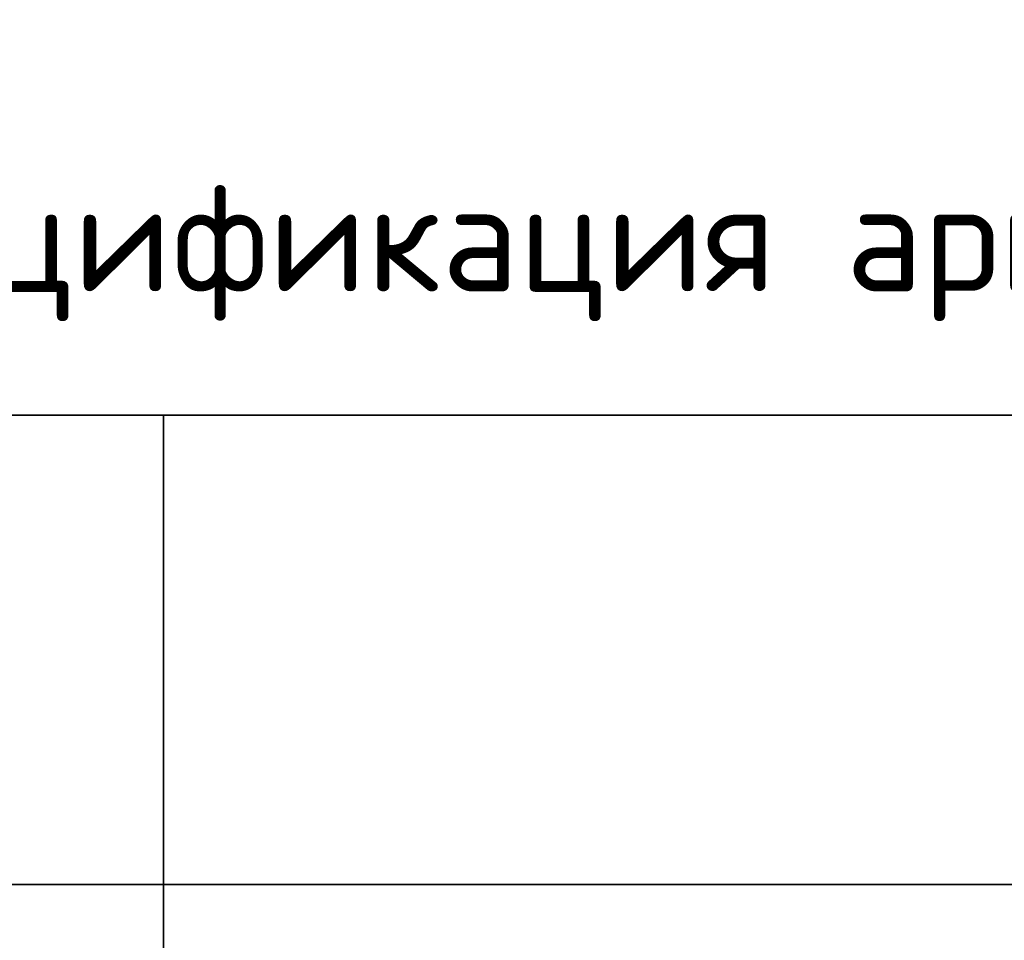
# Model space of a CAD drawing. Header units: metres. Extents: x -38 to 86, y -15 to 21.
# Tile 101 of 103: x 73.93 to 77.07, y 13.56 to 16.5. Entities that reach past the tile are written whole.
import ezdxf

# ---------------------------------------------------------------- set-up
doc = ezdxf.new("R2010")
doc.units = ezdxf.units.M
doc.styles.add('ISOCPEUR', font='txt')

msp = doc.modelspace()

# ---------------------------------------------------------------- linework, layer by layer
at = {"color": 7, "linetype": 'Continuous', "lineweight": 35, "transparency": 33554687}
for p, q in [((86.3869, 15.2385), (67.8869, 15.2385)), ((74.3869, 15.2385), (74.3869, 13.7385)), ((74.3869, 13.7715), (74.3869, 12.9715)), ((86.3869, 13.7385), (67.8869, 13.7385))]:
    msp.add_line(p, q, dxfattribs=at)

# ---------------------------------------------------------------- texts
at = {"color": 7, "linetype": 'Continuous', "lineweight": 35, "transparency": 33554687, "insert": (77.1369, 15.5385), "char_height": 0.35, "width": 8.363517, "attachment_point": 8, "style": 'ISOCPEUR'}
msp.add_mtext('\\A1;{\\fISOCPEUR|i0|b0;\\H0.350000;\\W1.000000;\\C7;Спецификация арматурных каркасов}\\P', dxfattribs=at)

doc.saveas('drawing.dxf')
